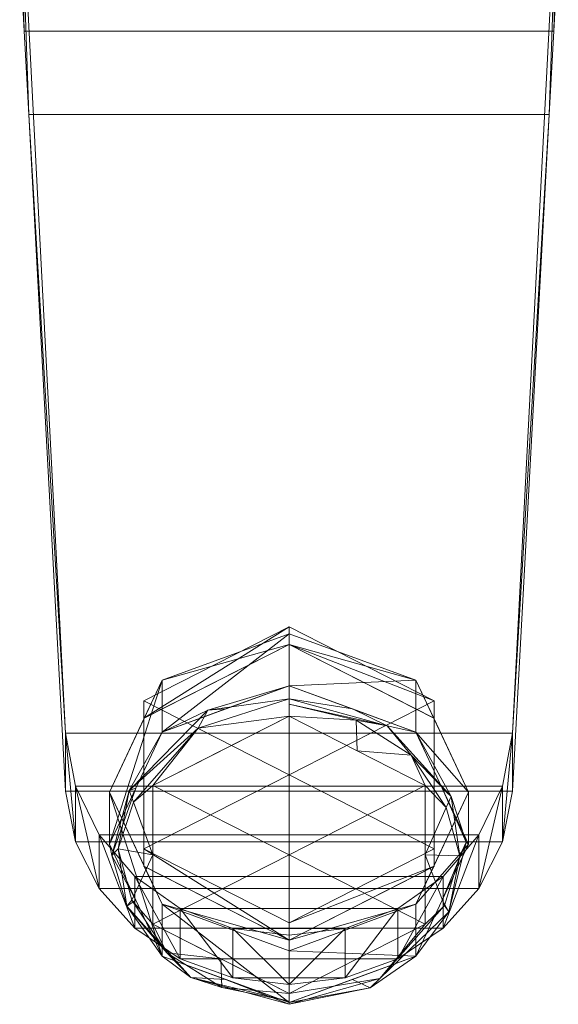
# Model space of a CAD drawing. Header units: millimetres. Extents: x -25 to 25, y -107 to 25.
# Tile 1 of 256: x -18 to 18, y -107 to -41. Entities that reach past the tile are written whole.
import ezdxf

# ---------------------------------------------------------------- set-up
doc = ezdxf.new("R2010")
doc.units = ezdxf.units.MM
doc.layers.add('M-520-M_DRAINAGE_FW', color=2, linetype='Continuous', lineweight=30)

# ---------------------------------------------------------------- blocks, each defined once
blk = doc.blocks.new('FFAST701-1T1500BT0 - Winston Basin Mono _Cross Handle_-3458-3D View 1')
at = {"layer": 'M-520-M_DRAINAGE_FW', "lineweight": 9}
mesh = blk.add_polyface(dxfattribs=at)
corners = [(-14.937, -88.741, 65.782), (-14.274, -92.275, 66.953), (-12.699, -95.539, 68.035), (-10.311, -98.323, 68.958), (-7.264, -100.45, 69.663), (-3.752, -101.783, 70.105), (0, -102.236, 70.255), (3.752, -101.783, 70.105), (7.264, -100.45, 69.663), (10.311, -98.323, 68.958), (12.699, -95.539, 68.035), (14.274, -92.275, 66.953), (14.937, -88.741, 65.782), (18.001, -29.839, 46.259), (17.925, -16.823, 41.945), (16.355, -3.937, 37.674), (15.021, -7.257, 38.775), (13.003, -10.246, 39.766), (10.371, -12.767, 40.601), (7.227, -14.685, 41.237), (3.711, -15.889, 41.636), (0, -16.299, 41.772), (-3.711, -15.889, 41.636), (-7.227, -14.685, 41.237), (-10.371, -12.767, 40.601), (-13.003, -10.246, 39.766), (-15.021, -7.257, 38.775), (-16.355, -3.937, 37.674), (-17.925, -16.823, 41.945), (-18.001, -29.839, 46.259)]
mesh.append_faces([[corners[k] for k in face] for face in [(14, 19, 13), (25, 28, 24), (29, 23, 28)]], dxfattribs={"vtx0": -1, "vtx1": -1})
mesh.append_faces([[corners[k] for k in face] for face in [(29, 13, 21)]], dxfattribs={"vtx0": -1, "vtx1": -1, "vtx2": -1})
mesh.append_faces([[corners[k] for k in face] for face in [(0, 12, 13, 29), (29, 22, 23), (28, 25, 26)]], dxfattribs={"vtx0": -1, "vtx2": -1})
mesh.append_faces([[corners[k] for k in face] for face in [(15, 16, 14), (6, 7, 5)]], dxfattribs={"vtx1": -1})
mesh.append_faces([[corners[k] for k in face] for face in [(16, 17, 14), (18, 19, 14), (20, 21, 13), (19, 20, 13), (17, 18, 14), (23, 24, 28), (21, 22, 29)]], dxfattribs={"vtx1": -1, "vtx2": -1})
mesh.append_faces([[corners[k] for k in face] for face in [(10, 11, 1, 2), (8, 9, 3, 4), (7, 8, 4, 5), (9, 10, 2, 3), (11, 12, 0, 1)]], dxfattribs={"vtx1": -1, "vtx3": -1})
mesh.append_faces([[corners[k] for k in face] for face in [(26, 27, 28)]], dxfattribs={"vtx2": -1})
mesh = blk.add_polyface(dxfattribs=at)
corners = [(17.394, -47.367, 32.477), (-17.394, -47.367, 32.477), (-17.699, -41.799, 29.642), (-18.001, -36.374, 26.54), (-17.9, -24.253, 18.23), (-16.297, -13.206, 8.638), (-15.717, -13.206, 8.638), (-12.643, -15.777, 11.073), (-8.916, -17.876, 12.965), (-4.625, -19.275, 14.179), (0, -19.768, 14.599), (4.625, -19.275, 14.179), (8.916, -17.876, 12.965), (12.643, -15.777, 11.073), (15.717, -13.206, 8.638), (16.297, -13.206, 8.638), (17.9, -24.253, 18.23), (18.001, -36.374, 26.54), (17.699, -41.799, 29.642)]
mesh.append_faces([[corners[k] for k in face] for face in [(7, 5, 6)]], dxfattribs={"vtx0": -1})
mesh.append_faces([[corners[k] for k in face] for face in [(16, 13, 15)]], dxfattribs={"vtx0": -1, "vtx1": -1})
mesh.append_faces([[corners[k] for k in face] for face in [(10, 17, 3)]], dxfattribs={"vtx0": -1, "vtx1": -1, "vtx2": -1})
mesh.append_faces([[corners[k] for k in face] for face in [(4, 7, 8), (7, 4, 5), (16, 11, 12), (16, 12, 13), (18, 2, 3, 17)]], dxfattribs={"vtx0": -1, "vtx2": -1})
mesh.append_faces([[corners[k] for k in face] for face in [(3, 4, 9), (8, 9, 4), (9, 10, 3), (10, 11, 17), (16, 17, 11)]], dxfattribs={"vtx1": -1, "vtx2": -1})
mesh.append_faces([[corners[k] for k in face] for face in [(13, 14, 15), (0, 1, 2, 18)]], dxfattribs={"vtx2": -1})
mesh = blk.add_polyface(dxfattribs=at)
corners = [(-14.937, -88.741, 65.782), (-18.001, -29.839, 46.259), (-18.001, -36.374, 26.54), (-17.699, -41.799, 29.642), (-17.394, -47.367, 32.477), (-14.937, -92.6, 54.14)]
mesh.append_faces([[corners[k] for k in face] for face in [(4, 0, 1)]], dxfattribs={"vtx0": -1, "vtx2": -1})
mesh.append_faces([[corners[k] for k in face] for face in [(5, 0, 4), (2, 3, 1)]], dxfattribs={"vtx1": -1})
mesh.append_faces([[corners[k] for k in face] for face in [(3, 4, 1)]], dxfattribs={"vtx1": -1, "vtx2": -1})
mesh = blk.add_polyface(dxfattribs=at)
corners = [(18.001, -29.839, 46.259), (14.937, -88.741, 65.782), (14.937, -92.6, 54.14), (17.394, -47.367, 32.477), (17.699, -41.799, 29.642), (18.001, -36.374, 26.54)]
mesh.append_faces([[corners[k] for k in face] for face in [(3, 1, 2)]], dxfattribs={"vtx0": -1})
mesh.append_faces([[corners[k] for k in face] for face in [(3, 0, 1)]], dxfattribs={"vtx0": -1, "vtx2": -1})
mesh.append_faces([[corners[k] for k in face] for face in [(3, 4, 0)]], dxfattribs={"vtx1": -1, "vtx2": -1})
mesh.append_faces([[corners[k] for k in face] for face in [(4, 5, 0)]], dxfattribs={"vtx2": -1})
mesh = blk.add_polyface(dxfattribs=at)
corners = [(-17.394, -47.367, 32.477), (17.394, -47.367, 32.477), (14.937, -92.6, 54.14), (14.274, -95.985, 55.761), (12.699, -99.111, 57.258), (10.311, -101.778, 58.535), (7.264, -103.814, 59.511), (3.752, -105.091, 60.122), (0, -105.526, 60.33), (-3.752, -105.091, 60.122), (-7.264, -103.814, 59.511), (-10.311, -101.778, 58.535), (-12.699, -99.111, 57.258), (-14.274, -95.985, 55.761), (-14.937, -92.6, 54.14)]
mesh.append_faces([[corners[k] for k in face] for face in [(9, 7, 8)]], dxfattribs={"vtx0": -1})
mesh.append_faces([[corners[k] for k in face] for face in [(13, 3, 4, 12), (14, 2, 3, 13), (11, 5, 6, 10), (10, 6, 7, 9)]], dxfattribs={"vtx0": -1, "vtx2": -1})
mesh.append_faces([[corners[k] for k in face] for face in [(1, 2, 14, 0)]], dxfattribs={"vtx1": -1})
mesh.append_faces([[corners[k] for k in face] for face in [(4, 5, 11, 12)]], dxfattribs={"vtx1": -1, "vtx3": -1})
mesh = blk.add_polyface(dxfattribs=at)
corners = [(0, -101.402, 60.174), (-9.7, -96.457, 57.545), (-9.7, -86.568, 52.287), (0, -81.624, 49.658), (0, -82.791, 47.463), (-9.7, -87.736, 50.092), (-9.7, -97.625, 55.35), (0, -102.569, 57.979)]
mesh.append_faces([[corners[k] for k in face] for face in [(2, 5, 6, 1)]], dxfattribs={"vtx0": -1, "vtx2": -1})
mesh.append_faces([[corners[k] for k in face] for face in [(4, 5, 3), (0, 1, 7)]], dxfattribs={"vtx1": -1})
mesh.append_faces([[corners[k] for k in face] for face in [(2, 3, 5), (6, 7, 1)]], dxfattribs={"vtx1": -1, "vtx2": -1})
mesh = blk.add_polyface(dxfattribs=at)
corners = [(0, -91.513, 54.916), (0, -91.513, 54.916), (0, -91.513, 54.916), (0, -81.624, 49.658), (-9.7, -86.568, 52.287), (-9.7, -96.457, 57.545), (0, -101.402, 60.174)]
mesh.append_faces([[corners[k] for k in face] for face in [(5, 0, 1), (1, 4, 5), (4, 1, 2)]], dxfattribs={"vtx0": -1, "vtx2": -1})
mesh.append_faces([[corners[k] for k in face] for face in [(6, 0, 5)]], dxfattribs={"vtx1": -1})
mesh.append_faces([[corners[k] for k in face] for face in [(2, 3, 4)]], dxfattribs={"vtx2": -1})
mesh = blk.add_polyface(dxfattribs=at)
corners = [(0, -81.624, 49.658), (9.7, -86.568, 52.287), (9.7, -96.457, 57.545), (0, -101.402, 60.174), (0, -102.569, 57.979), (9.7, -97.625, 55.35), (9.7, -87.736, 50.092), (0, -82.791, 47.463)]
mesh.append_faces([[corners[k] for k in face] for face in [(2, 5, 6, 1)]], dxfattribs={"vtx0": -1, "vtx2": -1})
mesh.append_faces([[corners[k] for k in face] for face in [(4, 5, 3), (0, 1, 7)]], dxfattribs={"vtx1": -1})
mesh.append_faces([[corners[k] for k in face] for face in [(2, 3, 5), (6, 7, 1)]], dxfattribs={"vtx1": -1, "vtx2": -1})
mesh = blk.add_polyface(dxfattribs=at)
corners = [(0, -91.513, 54.916), (0, -91.513, 54.916), (0, -91.513, 54.916), (0, -101.402, 60.174), (9.7, -96.457, 57.545), (9.7, -86.568, 52.287), (0, -81.624, 49.658)]
mesh.append_faces([[corners[k] for k in face] for face in [(2, 4, 1), (1, 5, 0), (5, 1, 4)]], dxfattribs={"vtx0": -1, "vtx1": -1})
mesh.append_faces([[corners[k] for k in face] for face in [(3, 4, 2), (6, 0, 5)]], dxfattribs={"vtx1": -1})
mesh = blk.add_polyface(dxfattribs=at)
corners = [(0, -103.276, 58.354), (-8.485, -100.172, 56.704), (-12, -92.68, 52.721), (-8.485, -85.188, 48.737), (0, -82.085, 47.087), (0, -85.559, 40.553), (-8.485, -88.662, 42.203), (-12, -96.154, 46.187), (-8.485, -103.646, 50.171), (0, -106.75, 51.821)]
mesh.append_faces([[corners[k] for k in face] for face in [(3, 7, 2), (8, 2, 7)]], dxfattribs={"vtx0": -1, "vtx1": -1})
mesh.append_faces([[corners[k] for k in face] for face in [(6, 3, 4), (3, 6, 7)]], dxfattribs={"vtx0": -1, "vtx2": -1})
mesh.append_faces([[corners[k] for k in face] for face in [(5, 6, 4), (0, 1, 9)]], dxfattribs={"vtx1": -1})
mesh.append_faces([[corners[k] for k in face] for face in [(8, 9, 1), (1, 2, 8)]], dxfattribs={"vtx1": -1, "vtx2": -1})
mesh = blk.add_polyface(dxfattribs=at)
corners = [(0, -102.569, 57.979), (-9.7, -97.625, 55.35), (-9.7, -87.736, 50.092), (0, -82.791, 47.463), (0, -82.085, 47.087), (-8.485, -85.188, 48.737), (-12, -92.68, 52.721), (-8.485, -100.172, 56.704), (0, -103.276, 58.354), (-9.674, -87.723, 50.085), (-9.7, -87.776, 50.113), (-9.7, -97.584, 55.328), (-9.674, -97.638, 55.357)]
mesh.append_faces([[corners[k] for k in face] for face in [(10, 6, 11), (9, 2, 10), (11, 1, 12)]])
mesh.append_faces([[corners[k] for k in face] for face in [(8, 0, 7), (12, 7, 0), (9, 3, 5)]], dxfattribs={"vtx1": -1})
mesh.append_faces([[corners[k] for k in face] for face in [(3, 4, 5)]], dxfattribs={"vtx2": -1})
mesh = blk.add_polyface(dxfattribs=at)
corners = [(0, -82.085, 47.087), (8.485, -85.188, 48.737), (12, -92.68, 52.721), (8.485, -100.172, 56.704), (0, -103.276, 58.354), (0, -106.75, 51.821), (8.485, -103.646, 50.171), (12, -96.154, 46.187), (8.485, -88.662, 42.203), (0, -85.559, 40.553)]
mesh.append_faces([[corners[k] for k in face] for face in [(3, 7, 2), (8, 2, 7)]], dxfattribs={"vtx0": -1, "vtx1": -1})
mesh.append_faces([[corners[k] for k in face] for face in [(6, 3, 4), (3, 6, 7)]], dxfattribs={"vtx0": -1, "vtx2": -1})
mesh.append_faces([[corners[k] for k in face] for face in [(5, 6, 4), (0, 1, 9)]], dxfattribs={"vtx1": -1})
mesh.append_faces([[corners[k] for k in face] for face in [(8, 9, 1), (1, 2, 8)]], dxfattribs={"vtx1": -1, "vtx2": -1})
mesh = blk.add_polyface(dxfattribs=at)
corners = [(0, -82.791, 47.463), (9.7, -87.736, 50.092), (9.7, -97.625, 55.35), (0, -102.569, 57.979), (0, -103.276, 58.354), (8.485, -100.172, 56.704), (12, -92.68, 52.721), (8.485, -85.188, 48.737), (0, -82.085, 47.087), (9.674, -97.638, 55.357), (9.7, -97.584, 55.328), (9.7, -87.776, 50.113), (9.674, -87.723, 50.085)]
mesh.append_faces([[corners[k] for k in face] for face in [(9, 2, 10), (11, 10, 6), (11, 1, 12)]])
mesh.append_faces([[corners[k] for k in face] for face in [(7, 0, 12)]], dxfattribs={"vtx0": -1})
mesh.append_faces([[corners[k] for k in face] for face in [(5, 9, 3), (3, 4, 5), (7, 8, 0)]], dxfattribs={"vtx2": -1})
mesh = blk.add_polyface(dxfattribs=at)
corners = [(0, -106.75, 51.821), (-8.485, -103.646, 50.171), (-12, -96.154, 46.187), (-8.485, -88.662, 42.203), (0, -85.559, 40.553), (0, -86.445, 39.823), (0, -87.588, 39.933), (-9.093, -92.223, 42.398), (-9.093, -101.494, 47.327), (0, -106.13, 49.792), (0, -106.86, 50.678), (-10.679, -92.572, 43.155), (-10.839, -100.298, 47.245), (-4.547, -103.812, 48.56), (0, -106.642, 50.414), (-6.559, -105.063, 49.732), (-8.177, -103.414, 48.484), (-10.513, -99.9, 46.613), (-9.093, -96.859, 44.863), (-11.43, -96.474, 45.027), (-11.839, -96.911, 45.848), (-10.243, -99.9, 48.179), (-10.387, -93.334, 43.132), (-6.081, -88.392, 40.596), (-4.485, -105.745, 49.717), (-5.434, -87.199, 40.643), (-10.243, -92.408, 44.195), (-4.243, -105.198, 50.996), (-4.547, -89.905, 41.165), (-4.243, -87.111, 41.378)]
mesh.append_faces([[corners[k] for k in face] for face in [(27, 10, 0)]], dxfattribs={"vtx0": -1})
mesh.append_faces([[corners[k] for k in face] for face in [(5, 25, 4), (26, 20, 2), (10, 15, 14), (3, 11, 26), (18, 22, 7), (9, 24, 13), (4, 25, 29)]], dxfattribs={"vtx0": -1, "vtx1": -1})
mesh.append_faces([[corners[k] for k in face] for face in [(23, 7, 22), (15, 12, 16), (19, 17, 12), (11, 23, 22), (16, 24, 15), (17, 16, 12), (12, 21, 20), (16, 13, 24), (17, 8, 16), (19, 20, 11), (10, 27, 15), (23, 25, 5), (20, 19, 12), (18, 17, 19), (22, 18, 19), (19, 11, 22), (1, 12, 15), (11, 3, 25), (14, 15, 24), (11, 25, 23), (20, 26, 11)]], dxfattribs={"vtx0": -1, "vtx1": -1, "vtx2": -1})
mesh.append_faces([[corners[k] for k in face] for face in [(16, 8, 13), (20, 21, 2), (12, 1, 21), (25, 3, 29)]], dxfattribs={"vtx0": -1, "vtx2": -1})
mesh.append_faces([[corners[k] for k in face] for face in [(23, 6, 28, 7)]], dxfattribs={"vtx0": -1, "vtx3": -1})
mesh.append_faces([[corners[k] for k in face] for face in [(9, 14, 24), (18, 8, 17), (5, 6, 23), (27, 1, 15)]], dxfattribs={"vtx1": -1, "vtx2": -1})
mesh = blk.add_polyface(dxfattribs=at)
corners = [(0, -85.559, 40.553), (8.485, -88.662, 42.203), (12, -96.154, 46.187), (8.485, -103.646, 50.171), (0, -106.75, 51.821), (0, -106.86, 50.678), (0, -106.13, 49.792), (9.093, -101.494, 47.327), (9.093, -92.223, 42.398), (0, -87.588, 39.933), (0, -86.445, 39.823), (10.679, -100.671, 47.462), (10.839, -92.96, 43.344), (4.547, -89.905, 41.165), (0, -86.785, 39.856), (6.559, -88.234, 40.784), (8.177, -90.19, 41.453), (10.513, -93.706, 43.32), (9.093, -96.859, 44.863), (11.43, -96.937, 45.273), (11.839, -96.012, 45.371), (10.243, -92.408, 44.195), (10.387, -100.264, 46.817), (6.081, -105.13, 49.496), (4.485, -87.865, 40.21), (5.434, -105.758, 50.511), (10.243, -99.9, 48.179), (4.243, -87.111, 41.378), (4.547, -103.812, 48.56), (4.243, -105.198, 50.996)]
mesh.append_faces([[corners[k] for k in face] for face in [(27, 10, 0)]], dxfattribs={"vtx0": -1})
mesh.append_faces([[corners[k] for k in face] for face in [(5, 25, 4), (26, 20, 2), (10, 15, 14), (3, 11, 26), (18, 22, 7), (9, 24, 13), (4, 25, 29)]], dxfattribs={"vtx0": -1, "vtx1": -1})
mesh.append_faces([[corners[k] for k in face] for face in [(23, 7, 22), (15, 12, 16), (19, 17, 12), (11, 23, 22), (16, 24, 15), (17, 16, 12), (12, 21, 20), (16, 13, 24), (23, 25, 5), (19, 20, 11), (10, 27, 15), (17, 8, 16), (20, 19, 12), (18, 17, 19), (22, 18, 19), (19, 11, 22), (1, 12, 15), (11, 3, 25), (14, 15, 24), (11, 25, 23), (20, 26, 11)]], dxfattribs={"vtx0": -1, "vtx1": -1, "vtx2": -1})
mesh.append_faces([[corners[k] for k in face] for face in [(16, 8, 13), (20, 21, 2), (12, 1, 21), (25, 3, 29)]], dxfattribs={"vtx0": -1, "vtx2": -1})
mesh.append_faces([[corners[k] for k in face] for face in [(23, 6, 28, 7)]], dxfattribs={"vtx0": -1, "vtx3": -1})
mesh.append_faces([[corners[k] for k in face] for face in [(9, 14, 24), (18, 8, 17), (5, 6, 23), (27, 1, 15)]], dxfattribs={"vtx1": -1, "vtx2": -1})
mesh = blk.add_polyface(dxfattribs=at)
corners = [(0, -106.13, 49.792), (-9.093, -101.494, 47.327), (-9.093, -92.223, 42.398), (0, -87.588, 39.933), (0, -96.859, 44.862), (0, -96.859, 44.863), (0, -96.859, 44.863)]
mesh.append_faces([[corners[k] for k in face] for face in [(1, 6, 0)]], dxfattribs={"vtx0": -1})
mesh.append_faces([[corners[k] for k in face] for face in [(5, 6, 1), (1, 2, 5), (4, 5, 2)]], dxfattribs={"vtx1": -1, "vtx2": -1})
mesh.append_faces([[corners[k] for k in face] for face in [(2, 3, 4)]], dxfattribs={"vtx2": -1})
mesh = blk.add_polyface(dxfattribs=at)
corners = [(0, -87.588, 39.933), (9.093, -92.223, 42.398), (9.093, -101.494, 47.327), (0, -106.13, 49.792), (0, -96.859, 44.863), (0, -96.859, 44.863), (0, -96.859, 44.862)]
mesh.append_faces([[corners[k] for k in face] for face in [(4, 2, 3), (1, 6, 0)]], dxfattribs={"vtx0": -1})
mesh.append_faces([[corners[k] for k in face] for face in [(5, 2, 4), (6, 1, 5), (2, 5, 1)]], dxfattribs={"vtx0": -1, "vtx1": -1})
mesh = blk.add_polyface(dxfattribs=at)
corners = [(14.937, -88.741, 65.782), (14.274, -92.275, 66.953), (12.699, -95.539, 68.035), (10.311, -98.323, 68.958), (7.264, -100.45, 69.663), (3.752, -101.783, 70.105), (0, -102.236, 70.255), (-3.752, -101.783, 70.105), (-7.264, -100.45, 69.663), (-10.311, -98.323, 68.958), (-12.699, -95.539, 68.035), (-14.274, -92.275, 66.953), (-14.937, -88.741, 65.782), (-14.937, -92.6, 54.14), (-14.274, -95.985, 55.761), (-12.699, -99.111, 57.258), (-10.311, -101.778, 58.535), (-7.264, -103.814, 59.511), (-3.752, -105.091, 60.122), (0, -105.526, 60.33), (3.752, -105.091, 60.122), (7.264, -103.814, 59.511), (10.311, -101.778, 58.535), (12.699, -99.111, 57.258), (14.274, -95.985, 55.761), (14.937, -92.6, 54.14)]
mesh.append_faces([[corners[k] for k in face] for face in [(9, 17, 8), (20, 5, 19), (3, 22, 2)]], dxfattribs={"vtx0": -1, "vtx1": -1})
mesh.append_faces([[corners[k] for k in face] for face in [(15, 10, 11), (19, 6, 7), (7, 18, 19), (20, 4, 5), (19, 5, 6), (21, 3, 4), (24, 0, 1)]], dxfattribs={"vtx0": -1, "vtx2": -1})
mesh.append_faces([[corners[k] for k in face] for face in [(13, 14, 12)]], dxfattribs={"vtx1": -1})
mesh.append_faces([[corners[k] for k in face] for face in [(14, 15, 11), (17, 18, 8), (16, 17, 9), (15, 16, 10), (11, 12, 14), (7, 8, 18), (9, 10, 16), (21, 22, 3), (20, 21, 4), (23, 24, 1), (22, 23, 2), (1, 2, 23)]], dxfattribs={"vtx1": -1, "vtx2": -1})
mesh.append_faces([[corners[k] for k in face] for face in [(24, 25, 0)]], dxfattribs={"vtx2": -1})

msp = doc.modelspace()

# ---------------------------------------------------------------- block references
at = {"layer": 'M-520-M_DRAINAGE_FW', "lineweight": 9}
msp.add_blockref('FFAST701-1T1500BT0 - Winston Basin Mono _Cross Handle_-3458-3D View 1', (0, 0), dxfattribs=at)

doc.saveas('drawing.dxf')
